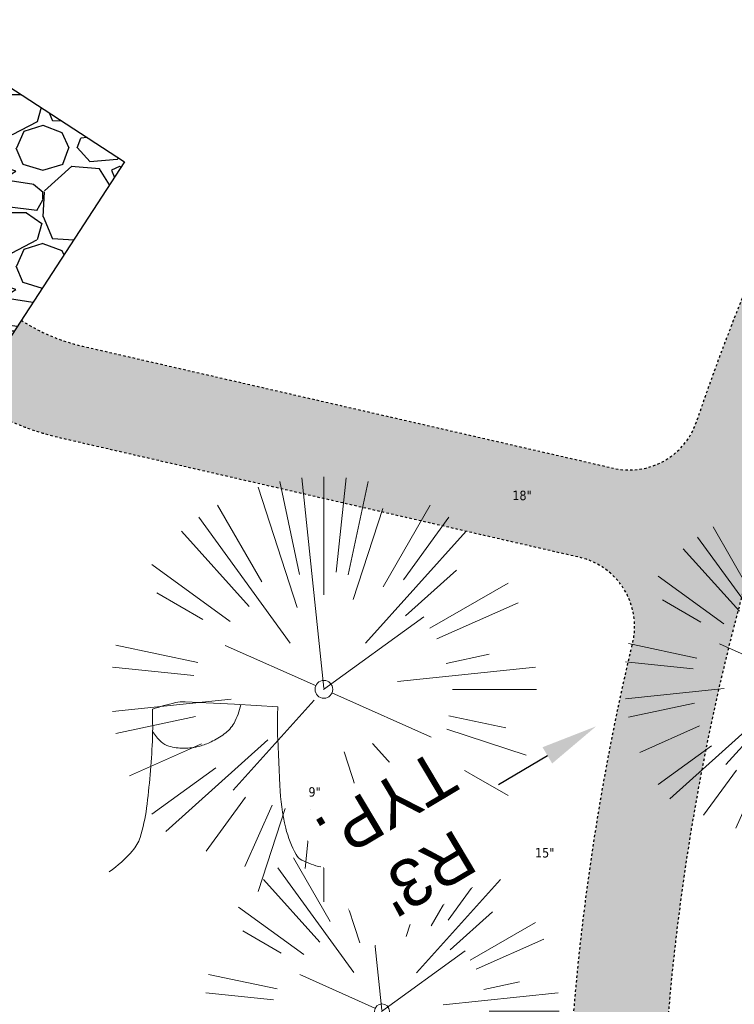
# Model space of a CAD drawing. Header units: feet. Extents: x 1133447 to 1140710, y 647622 to 649877.
# Tile 23 of 84: x 1134410 to 1134440, y 649022 to 649064. Entities that reach past the tile are written whole.
import ezdxf

# ---------------------------------------------------------------- set-up
doc = ezdxf.new("R2010")
doc.units = ezdxf.units.FT
doc.header["$MEASUREMENT"] = 0
doc.linetypes.add('RAD', pattern=[0.13, 0.08, -0.05])
for name, color, linetype in [('C-CAMPSITE-PADS', 6, 'Continuous'), ('C-SWLK-GRVL', 6, 'RAD'), ('C-SWLK-GRVL-PATT', 8, 'Continuous'), ('G-TEXT-ST02', 2, 'Continuous'), ('G-XREF', 7, 'Continuous')]:
    doc.layers.add(name, color=color, linetype=linetype)
doc.layers.add('V-SITE-VEGE', color=8, linetype='Continuous', lineweight=18)
doc.layers.add('V-SITE-VEGE-TEXT', color=8, linetype='Continuous', lineweight=18)
doc.styles.add('Normal', font='arial.ttf', dxfattribs={"height": 0.1})
doc.styles.add('SEI-Dim & Leader', font='tahoma.ttf')
doc.dimstyles.new('Plan', dxfattribs={"dimscale": 20, "dimtxt": 0.1, "dimasz": 0.12, "dimexe": 0.0625, "dimexo": 0.0625, "dimgap": 0.08, "dimtad": 0, "dimdec": 0, "dimzin": 0, "dimdsep": 46, "dimtxsty": 'Normal', "dimcen": 0, "dimclrd": 256, "dimclre": 256, "dimclrt": 256, "dimaunit": 1, "dimadec": 4, "dimazin": 0, "dimtfac": 1, "dimtdec": 0, "dimtofl": 0, "dimtmove": 0, "dimatfit": 3, "dimfxl": 1, "dimtfill": 1, "dimtolj": 1, "dimtzin": 0, "dimlwd": -1, "dimlwe": -1, "dimarcsym": 0})

# ---------------------------------------------------------------- blocks, each defined once
blk = doc.blocks.new('V-SITE-VEGE-Coniferious Tree 2')
at = {"color": 0, "linetype": 'ByBlock'}
for p, q in [((-0.0574950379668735, 0.2703678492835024), (-0.1039851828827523, 0.4890788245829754)), ((-0.0003172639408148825, 0.0025937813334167), (-0.05229705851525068, 0.4972664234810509)), ((-3.601054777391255e-05, 0.2219193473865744), (-3.601054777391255e-05, 0.5000060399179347)), ((0.02890183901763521, 0.2753366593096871), (0.05222503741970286, 0.4972664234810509)), ((0.0571938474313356, 0.2692740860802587), (0.1039131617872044, 0.4890788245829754)), ((-0.06264093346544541, 0.1926377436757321), (-0.1545378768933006, 0.4755369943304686)), ((-0.1460065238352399, 0.2528363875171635), (-0.2500390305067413, 0.4330260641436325)), ((0.06850648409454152, 0.2109817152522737), (0.1382469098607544, 0.425630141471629)), ((0.139142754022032, 0.2410654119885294), (0.2499670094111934, 0.4330260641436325)), ((-0.07913071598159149, 0.1088658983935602), (-0.2939353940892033, 0.4045257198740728)), ((0.1868724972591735, 0.2572635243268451), (0.2938633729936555, 0.4045257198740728)), ((-0.1756943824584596, 0.1950752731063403), (-0.3346129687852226, 0.3715878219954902)), ((0.09777767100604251, 0.108636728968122), (0.3345409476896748, 0.3715878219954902)), ((-0.2201011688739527, 0.1598873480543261), (-0.4045617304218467, 0.2938993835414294)), ((0.1919663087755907, 0.1728666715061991), (0.3115823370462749, 0.2805763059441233)), ((0.2487690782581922, 0.143647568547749), (0.4329900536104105, 0.2500030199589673)), ((-0.2844040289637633, 0.1641894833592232), (-0.393144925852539, 0.2269610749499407)), ((0.2658942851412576, 0.1183972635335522), (0.4567507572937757, 0.2033670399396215)), ((-0.0009318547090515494, -0.0006770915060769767), (0.2349564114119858, 0.1707208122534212)), ((-0.2961437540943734, 0.06292784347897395), (-0.4891148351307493, 0.1039491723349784)), ((-0.01992166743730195, 0.008854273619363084), (-0.2318825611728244, 0.1032199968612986)), ((0.2872695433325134, 0.06106323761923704), (0.3884790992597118, 0.08257391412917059)), ((-0.3060292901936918, 0.03215663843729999), (-0.4973024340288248, 0.05226104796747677)), ((0.173080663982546, 0.01818771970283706), (0.497230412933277, 0.05226104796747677)), ((0.3024988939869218, 0), (0.4999700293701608, 0)), ((-0.2182782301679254, -0.02292736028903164), (-0.4973024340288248, -0.05226104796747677)), ((0.01849546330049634, -0.008260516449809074), (0.2719985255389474, -0.1211160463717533)), ((-0.02300503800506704, -0.02554197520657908), (-0.2137781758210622, -0.2373882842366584)), ((-0.302185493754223, -0.0642195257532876), (-0.4891148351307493, -0.1039491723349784)), ((0.2936342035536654, -0.06241742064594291), (0.4274066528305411, -0.09084484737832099)), ((0.2891445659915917, -0.09395946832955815), (0.4755009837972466, -0.1545018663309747)), ((-0.2881436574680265, -0.1282723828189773), (-0.4568227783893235, -0.2033670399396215)), ((-0.1320480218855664, -0.1188660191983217), (-0.3716238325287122, -0.3345769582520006)), ((0.1143820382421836, -0.1271057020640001), (0.2718110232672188, -0.301920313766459)), ((0.04781873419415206, -0.1473038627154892), (0.1192466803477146, -0.3671294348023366)), ((0.2555295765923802, -0.1475434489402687), (0.4329900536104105, -0.2500030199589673)), ((-0.254528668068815, -0.1848980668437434), (-0.4045617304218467, -0.2938993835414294)), ((0.2253521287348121, -0.2029399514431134), (0.3715518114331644, -0.3345769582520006)), ((-0.1842986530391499, -0.2536176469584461), (-0.2766747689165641, -0.3807650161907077)), ((0.1131111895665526, -0.2541280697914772), (0.2033310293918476, -0.4567867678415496)), ((0.1688618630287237, -0.2324611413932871), (0.2938633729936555, -0.4045257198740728)), ((-0.1213812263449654, -0.2725449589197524), (-0.1855903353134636, -0.4167758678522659)), ((-0.09098502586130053, -0.2799408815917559), (-0.1545378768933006, -0.4755369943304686)), ((-0.02966136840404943, -0.2817638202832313), (-0.04434904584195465, -0.4216092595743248)), ((-3.601054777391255e-05, -0.2817638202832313), (-3.601054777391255e-05, -0.5000060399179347)), ((0.06104806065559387, -0.2873055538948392), (0.1039131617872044, -0.4890788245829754))]:
    blk.add_line(p, q, dxfattribs=at)
blk.add_circle((-3.601054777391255e-05, 0), 0.02083358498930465)
blk = doc.blocks.new('V-SITE-VEGE-Stump')
for points in [[(-0.122905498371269, -0.01429599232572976, 0.05261256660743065), (-0.09863241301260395, 0.007697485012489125, 0.1061947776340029), (-0.09053039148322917, 0.02191696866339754, 0.04486152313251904), (-0.08374707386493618, 0.05273626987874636, 0.02007395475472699), (-0.07764030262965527, 0.1228815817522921, 0.01167487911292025), (-0.07732468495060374, 0.1363966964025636, 0.007866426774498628), (-0.07764030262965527, 0.1564565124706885)], [(-0.07764030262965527, 0.1564565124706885, -0.02766804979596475), (-0.05341885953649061, 0.1633605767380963, -0.0679781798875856), (-0.04316680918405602, 0.1642506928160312), (0.008593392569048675, 0.1616126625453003), (0.05395851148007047, 0.1590945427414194)], [(0.01506844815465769, 0.161253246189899, -0.08286378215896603), (0.008147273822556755, 0.1419669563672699, -0.1113242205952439), (-0.002098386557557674, 0.130555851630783, -0.03931328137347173), (-0.01592715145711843, 0.1222882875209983, -0.04919659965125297), (-0.02797848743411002, 0.1177254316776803, -0.06600187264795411), (-0.0446681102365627, 0.1155126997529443, -0.07018691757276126), (-0.06035359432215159, 0.1177254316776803, -0.1148593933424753), (-0.06850904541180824, 0.1222766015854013, -0.0759377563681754), (-0.07734269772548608, 0.1331671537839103)], [(0.05395851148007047, 0.1590945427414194, 0.004334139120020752), (0.05376627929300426, 0.1369184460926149, 0.00834373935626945), (0.05395851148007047, 0.1253997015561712), (0.05605689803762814, 0.07623641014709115, 0.04625247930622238), (0.06241632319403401, 0.03170819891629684, 0.06962485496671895), (0.07334360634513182, 0.00381048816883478, 0.1497246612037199), (0.07941695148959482, -0.001975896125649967, 0.05852299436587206), (0.09922370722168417, -0.009139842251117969)]]:
    blk.add_lwpolyline(points, format="xyb")
blk = doc.blocks.new('C_XBASE-PACTOLA_02403811')
at = {"layer": 'V-SITE-VEGE'}
for name, p, xscale, yscale, zscale in [('V-SITE-VEGE-Coniferious Tree 2', (1134422.498, 649035.715), 17.99978256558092, 17.99978256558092, 17.99978256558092), ('V-SITE-VEGE-Coniferious Tree 2', (1134442.721, 649036.095), 14.99981880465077, 14.99981880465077, 14.99981880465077), ('V-SITE-VEGE-Stump', (1134418.367, 649028.565), 40.31522404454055, 40.31522404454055, 40.31522404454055), ('V-SITE-VEGE-Coniferious Tree 2', (1134424.956, 649022.09), 14.99981880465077, 14.99981880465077, 14.99981880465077)]:
    blk.add_blockref(name, p, dxfattribs=dict(at, xscale=xscale, yscale=yscale, zscale=zscale))
at = {"layer": 'V-SITE-VEGE-TEXT', "char_height": 0.4, "attachment_point": 7, "style": 'SEI-Dim & Leader'}
for s, insert in [('18"', (1134430.47334375, 649043.715)), ('9"', (1134421.844594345, 649031.1649999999)), ('15"', (1134431.435453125, 649028.59))]:
    blk.add_mtext(s, dxfattribs=dict(at, insert=insert))
blk = doc.blocks.new('C_PBASE-PACTOLA_02403811')
at = {"layer": 'C-CAMPSITE-PADS'}
blk.add_lwpolyline([(1134376.326166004, 649058.7618932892), (1134387.247604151, 649075.5166594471), (1134414.055230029, 649058.0423583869), (1134403.133791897, 649041.2875922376)], close=True, dxfattribs=at)
at = {"layer": 'C-SWLK-GRVL', "flags": 128}
for points in [[(1134515.801917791, 648989.2004602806), (1134528.51809844, 648999.6742896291, -0.4142135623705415), (1134535.556339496, 648998.9937289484), (1134540.042125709, 648993.5475768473, -0.2768597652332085), (1134540.804653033, 648988.4614401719, 0.01548046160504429), (1134527.749382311, 648953.8208523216, -0.124350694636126), (1134521.070339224, 648943.5569414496), (1134506.572578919, 648930.1459899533, 0.03970333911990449), (1134501.197764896, 648924.3178464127), (1134494.136157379, 648915.3233278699, -0.3346006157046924), (1134482.502472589, 648912.2356799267), (1134448.93629179, 648925.8904717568, -0.4109328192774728), (1134443.399896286, 648938.8174027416), (1134444.835329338, 648942.4625679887, 0.2500295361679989), (1134442.677586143, 648961.1639925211, -0.1364820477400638), (1134439.167762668, 648971.2919705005), (1134436.920544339, 649007.3117520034, -0.1651222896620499), (1134453.759212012, 649069.3634849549), (1134474.286828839, 649099.8716937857, -0.494522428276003), (1134521.882953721, 649102.7313442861), (1134533.498860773, 649089.2796134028, 0.04491381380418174), (1134546.38631418, 649076.8146462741, -0.3543479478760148), (1134550.337651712, 649058.3434381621), (1134549.784071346, 649057.2545665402, -0.4060480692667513), (1134546.132100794, 649055.2149796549), (1134537.86765222, 649057.4319270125, -0.02700540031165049), (1134533.661234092, 649058.8076071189)], [(1134409.686654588, 649051.3404520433, 0.08815084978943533), (1134412.262785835, 649050.2457472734), (1134434.755213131, 649045.0747282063, 0.3846655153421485), (1134438.267541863, 649047.0322900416, -0.04413898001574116), (1134445.675238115, 649063.794521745, 0.4649989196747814), (1134444.032547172, 649068.0783218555), (1134441.259830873, 649069.0407992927, -0.07341014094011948), (1134435.044516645, 649072.2818391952), (1134426.116982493, 649078.7531754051)], [(1134396.422136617, 649009.8173778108), (1134429.829783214, 649010.9591222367, 0.403104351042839), (1134432.727291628, 649013.9456274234, -0.05765152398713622), (1134435.567253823, 649037.679906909, 0.4166443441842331), (1134433.321365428, 649041.3000230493), (1134411.366563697, 649046.3474417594, -0.08815083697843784), (1134407.502367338, 649047.9894985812)]]:
    blk.add_lwpolyline(points, format="xyb", dxfattribs=at)
blk = doc.blocks.new('C_PHTCH-PACTOLA_02403811')
at = {"layer": 'C-SWLK-GRVL-PATT'}
h = blk.add_hatch(dxfattribs=at)
h.set_pattern_fill('GRAVEL', color=256, scale=5)
h.set_pattern_definition([(228.012787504, (3.6, 5), (-40.00000000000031, -45.00000000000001), [0.67268, -66.5954402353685]), (184.969740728, (3.15, 4.5), (59.99999999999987, 5.000000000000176), [1.15434, -114.27962380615]), (132.510447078, (2, 4.4), (50.00000000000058, -54.99999999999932), [0.8139400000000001, -80.5801629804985]), (267.273689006, (0.05, 3.15), (5.000000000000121, 100.0000000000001), [1.05119, -104.067790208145]), (292.833654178, (0, 2.1), (-24.99999999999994, 60.00000000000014), [1.030775, -102.0468656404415]), (357.273689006, (0.4, 1.15), (-100.0000000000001, 5.000000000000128), [1.05119, -104.067790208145]), (37.6942404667, (1.45, 1.1), (-64.99999999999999, -49.99999999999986), [1.390145, -137.62424274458]), (72.2553283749, (2.55, 1.95), (35.00000000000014, 110), [1.31244, -129.9316074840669]), (121.429565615, (2.95, 3.2), (-40.0000000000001, 64.99999999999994), [1.05475, -104.420365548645]), (175.236358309, (2.4, 4.1), (54.99999999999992, -5.00000000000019), [1.20416, -59.0038128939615]), (222.397437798, (1.2, 4.2), (-59.99999999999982, -54.99999999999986), [1.55724, -154.1668750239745]), (138.814074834, (5, 3.1), (-35.00000000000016, 30), [0.5315049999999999, -52.61922406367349]), (171.46923439, (4.600000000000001, 3.45), (64.99999999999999, -9.999999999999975), [1.011185, -100.107557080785]), (225, (3.6, 3.6), (-5.551115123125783e-16, -4.999999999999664), [0.707105, -6.3639628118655]), (203.198590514, (3.25, 4.2), (24.99999999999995, 9.999999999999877), [0.38079, -37.6980755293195]), (291.801409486, (2.9, 4.050000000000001), (-4.99999999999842, 15.00000000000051), [0.538515, -26.3873090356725]), (30.96375653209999, (3.1, 3.55), (15.00000000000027, 9.999999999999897), [0.874645, -28.2801144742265]), (161.565051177, (3.85, 4), (10.00000000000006, -4.999999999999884), [0.632455, -15.178933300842]), (16.389540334, (0, 4.050000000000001), (49.99999999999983, 15.00000000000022), [0.886, -87.714225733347]), (70.3461759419, (0.8500000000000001, 4.3), (-20.0000000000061, -55.00000000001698), [0.7433049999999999, -73.58703873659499]), (293.198590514, (3.85, 5), (-9.999999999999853, 24.99999999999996), [0.761575, -37.3172905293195]), (343.610459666, (4.149999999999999, 4.3), (-49.99999999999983, 15.00000000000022), [0.8859999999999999, -87.71422573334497]), (339.44395478, (0, 0.95), (-25.00000000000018, 10.00000000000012), [0.8543999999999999, -41.86561872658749]), (294.775140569, (0.8, 0.65), (-25.00000000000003, 55.00000000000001), [0.71589, -70.87321531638]), (66.8014094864, (3.9, 0), (9.999999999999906, 24.99999999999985), [0.761575, -37.3172905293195]), (17.3540246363, (4.2, 0.7000000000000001), (-64.99999999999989, -19.99999999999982), [0.838155, -82.97711807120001]), (69.44395478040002, (1.45, 0), (-10.00000000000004, -24.99999999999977), [0.4272, -42.29281872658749]), (101.309932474, (3.6, 0), (-4.999999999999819, 20.00000000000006), [0.25495, -25.240147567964]), (165.963756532, (3.55, 0.25), (14.99999999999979, -5.000000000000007), [1.030775, -19.5847531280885]), (186.009005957, (2.55, 0.5), (50.00000000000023, 4.999999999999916), [0.9552499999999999, -94.56961587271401]), (303.690067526, (3.1, 3.1), (-4.999999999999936, 9.999999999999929), [0.7211099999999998, -17.30664637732]), (353.157226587, (3.5, 2.5), (85.00000000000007, -10.00000000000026), [1.25897, -124.6378131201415]), (60.9453959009, (4.75, 2.35), (-19.99999999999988, -34.99999999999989), [0.51478, -50.963370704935]), (90, (5, 2.8), (-4.999999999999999, 5), [0.3, -4.699999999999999]), (120.256437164, (2.45, 0.65), (20.00000000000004, -35.00000000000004), [0.69462, -68.76759994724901]), (48.01278750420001, (2.1, 1.25), (40, 44.99999999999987), [1.34536, -65.92276023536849]), (0, (3, 2.25), (5, 5), [1.3, -3.7]), (325.3048464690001, (4.3, 2.25), (50.0000000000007, -34.99999999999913), [0.7905699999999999, -78.26637150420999]), (254.054604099, (4.95, 1.8), (-5.000000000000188, -20.00000000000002), [0.72801, -35.6725394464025]), (207.645975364, (4.75, 1.1), (-94.99999999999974, -50.00000000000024), [1.185325, -117.347370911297]), (175.42607874, (3.7, 0.55), (-64.99999999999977, 5.000000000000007), [1.253995, -124.1453670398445])])
edge = h.paths.add_edge_path(flags=16)
edge.add_arc((1134548.490387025, 649097.0318955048), 40.99999999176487, 248.796184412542, 254.9838623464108)
edge.add_line((1134537.86765222, 649057.4319270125), (1134546.132100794, 649055.2149796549))
edge.add_arc((1134546.909374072, 649058.112538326), 3.000000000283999, 254.9838623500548, 343.3819296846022)
edge.add_line((1134549.784071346, 649057.2545665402), (1134550.337651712, 649058.3434381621))
edge.add_arc((1134536.966462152, 649065.141326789), 15.00000000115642, 333.0512984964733, 411.0980064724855)
edge.add_arc((1134609.185327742, 649154.6367762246), 100.0000000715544, 220.8114317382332, 231.0980064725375, ccw=False)
edge.add_line((1134533.498860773, 649089.2796134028), (1134521.882953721, 649102.7313442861))
edge.add_arc((1134499.177013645, 649083.1241954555), 30.00000000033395, 40.81143173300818, 146.0651440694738)
edge.add_line((1134474.286828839, 649099.8716937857), (1134453.759212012, 649069.3634849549))
edge.add_arc((1134536.7264947, 649013.5384905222), 100.0000000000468, 146.065144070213, 183.5699678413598)
edge.add_line((1134436.920544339, 649007.3117520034), (1134439.167762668, 648971.2919705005))
edge.add_arc((1134459.128952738, 648972.5373182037), 19.99999999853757, 183.5699678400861, 214.657273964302)
edge.add_arc((1134426.226219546, 648949.7906668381), 19.99999999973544, -21.49407086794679, 34.65727396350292, ccw=False)
edge.add_line((1134444.835329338, 648942.4625679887), (1134443.399896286, 648938.8174027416))
edge.add_arc((1134452.704451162, 648935.1533533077), 9.999999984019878, 158.5059290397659, 247.8634065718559)
edge.add_line((1134448.93629179, 648925.8904717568), (1134482.502472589, 648912.2356799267))
edge.add_arc((1134486.270631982, 648921.4985614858), 9.999999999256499, 247.8634064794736, 321.8644980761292)
edge.add_line((1134494.136157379, 648915.3233278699), (1134501.197764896, 648924.3178464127))
edge.add_arc((1134540.525391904, 648893.4416783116), 50.00000002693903, 132.7699397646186, 141.8644980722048, ccw=False)
edge.add_line((1134506.572578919, 648930.1459899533), (1134521.070339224, 648943.5569414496))
edge.add_arc((1134504.093932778, 648961.9090972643), 24.99999997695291, 312.7699396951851, 341.1234729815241)
edge.add_arc((1135093.567282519, 648760.3570264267), 597.978384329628, 157.575895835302, 161.1234729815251, ccw=False)
edge.add_arc((1134536.182724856, 648990.3687366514), 4.99999999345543, 337.5758958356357, 399.4769718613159)
edge.add_line((1134540.042125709, 648993.5475768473), (1134535.556339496, 648998.9937289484))
edge.add_arc((1134531.696938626, 648995.8148887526), 5.000000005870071, 39.47697174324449, 129.4769716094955)
edge.add_line((1134528.51809844, 648999.6742896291), (1134515.801917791, 648989.2004602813))
edge.add_line((1134515.801917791, 648989.2004602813), (1134511.293630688, 648990.6693089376))
edge.add_line((1134511.293630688, 648990.6693089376), (1134527.518786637, 649004.0333463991))
edge.add_arc((1134525.611482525, 649006.3489869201), 3.000000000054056, 309.4769716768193, 399.4769716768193)
edge.add_line((1134527.927123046, 649008.2562910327), (1134522.621097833, 649014.6982878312))
edge.add_arc((1134511.042895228, 649005.1617672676), 15.00000000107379, 39.47697167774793, 71.57860019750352)
edge.add_line((1134515.782946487, 649019.393138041), (1134513.264941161, 649020.2318115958))
edge.add_line((1134513.264941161, 649020.2318115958), (1134514.528954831, 649024.0268438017))
edge.add_line((1134514.528954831, 649024.0268438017), (1134517.046960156, 649023.188170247))
edge.add_arc((1134511.042895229, 649005.1617672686), 18.99999999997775, 39.47697167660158, 71.57860019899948, ccw=False)
edge.add_line((1134525.708618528, 649017.2413599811), (1134538.525775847, 649001.6801662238))
edge.add_arc((1134542.385176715, 649004.8590064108), 4.999999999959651, 219.4769716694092, 336.078134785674)
edge.add_arc((1135093.567291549, 648760.3570231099), 597.9783939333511, 152.1483058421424, 156.0781347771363, ccw=False)
edge.add_arc((1134560.438019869, 649042.0592120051), 4.999999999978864, 332.1483058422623, 434.9838623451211)
edge.add_line((1134561.733475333, 649046.8884764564), (1134536.831287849, 649053.5685154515))
edge.add_arc((1134548.490387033, 649097.0318955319), 45.00000002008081, 248.7961844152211, 254.9838623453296, ccw=False)
edge.add_line((1134532.214487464, 649055.0784082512), (1134533.661234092, 649058.8076071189))
edge = h.paths.add_edge_path()
edge.add_line((1134601.857481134, 649091.7855040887), (1134597.711378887, 649094.5801124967))
edge.add_arc((1135093.567290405, 648760.3570236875), 597.9783926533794, 146.0187423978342, 150.7800618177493)
edge.add_arc((1134567.17752859, 649055.0383738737), 5.286670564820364, 257.3645220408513, 328.39940210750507, ccw=False)
edge.add_line((1134566.021082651, 649049.8797385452), (1134558.179472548, 649051.9832590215))
edge.add_arc((1134559.47492801, 649056.8125234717), 4.999999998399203, 159.6940240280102, 254.9838623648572, ccw=False)
edge.add_arc((1134536.966462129, 649065.1413267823), 19.00000002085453, 339.6940240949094, 411.0980064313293)
edge.add_arc((1134609.185327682, 649154.6367761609), 95.99999998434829, 220.8114317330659, 231.0980064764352, ccw=False)
edge.add_line((1134536.52631945, 649091.8938999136), (1134524.910412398, 649105.3456307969))
edge.add_arc((1134499.177013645, 649083.1241954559), 33.99999999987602, 40.811431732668, 112.67770225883)
edge.add_arc((1134484.911775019, 649117.2636589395), 3.000000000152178, 228.8203477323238, 292.67770225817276, ccw=False)
edge.add_line((1134482.93650839, 649115.0057125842), (1134470.117493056, 649126.2198732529))
edge.add_line((1134470.117493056, 649126.2198732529), (1134467.483804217, 649123.2092781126))
edge.add_line((1134467.483804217, 649123.2092781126), (1134477.860940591, 649114.1312895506))
edge.add_arc((1134475.88567396, 649111.8733431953), 3.000000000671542, -50.98707642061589, 48.82034771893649, ccw=False)
edge.add_arc((1134499.177013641, 649083.1241954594), 33.99999999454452, 129.0129235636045, 146.0651440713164)
edge.add_line((1134470.968137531, 649102.104693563), (1134450.907684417, 649072.2907849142))
edge.add_arc((1134448.418665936, 649073.9655347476), 3.000000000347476, 250.8568652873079, 326.06514406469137, ccw=False)
edge.add_line((1134447.434878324, 649071.1314278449), (1134442.571547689, 649072.8196084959))
edge.add_arc((1134449.130131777, 649091.713654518), 20.00000000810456, 234.0626253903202, 250.8568652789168, ccw=False)
edge.add_line((1134437.392119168, 649075.5204750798), (1134428.464585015, 649081.9918112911))
edge.add_line((1134428.464585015, 649081.9918112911), (1134426.116982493, 649078.7531754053))
edge.add_line((1134426.116982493, 649078.7531754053), (1134435.044516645, 649072.2818391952))
edge.add_arc((1134449.130131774, 649091.713654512), 24.00000000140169, 234.0626253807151, 250.8568652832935)
edge.add_line((1134441.259830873, 649069.0407992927), (1134444.032547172, 649068.0783218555))
edge.add_arc((1134443.048759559, 649065.2442149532), 3.000000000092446, -28.89664176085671, 70.85686528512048, ccw=False)
edge.add_arc((1134536.726494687, 649013.5384905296), 103.9999999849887, 151.1033582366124, 161.2127055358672)
edge.add_arc((1134435.427379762, 649047.9984573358), 3.000000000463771, 257.0526530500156, 341.21270553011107, ccw=False)
edge.add_line((1134434.755213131, 649045.0747282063), (1134412.262785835, 649050.2457472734))
edge.add_arc((1134414.055230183, 649058.0423582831), 7.999999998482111, 236.9020541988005, 257.0526530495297, ccw=False)
edge.add_line((1134409.686654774, 649051.3404519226), (1134407.502367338, 649047.9894985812))
edge.add_arc((1134414.055230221, 649058.0423582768), 12.00000000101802, 236.9020555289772, 257.0526530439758)
edge.add_line((1134411.366563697, 649046.3474417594), (1134433.321365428, 649041.3000230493))
edge.add_arc((1134432.649198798, 649038.3762939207), 2.999999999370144, -13.422447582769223, 77.05265305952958, ccw=False)
edge.add_arc((1134536.726494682, 649013.5384905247), 103.9999999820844, 166.5775524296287, 179.7756991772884)
edge.add_arc((1134429.727314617, 649013.9573717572), 3.000000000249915, 271.95738677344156, 359.7756991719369, ccw=False)
edge.add_line((1134429.829783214, 649010.9591222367), (1134395.691993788, 649010.0690074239))
edge.add_line((1134395.691993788, 649010.0690074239), (1134406.987773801, 649006.1761351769))
edge.add_line((1134406.987773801, 649006.1761351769), (1134430.013276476, 649006.9630579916))
edge.add_arc((1134430.115745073, 649003.964808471), 3.000000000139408, 3.5699678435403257, 91.95738676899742, ccw=False)
edge.add_line((1134433.109923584, 649004.1516106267), (1134435.175524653, 648971.0429009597))
edge.add_arc((1134459.128952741, 648972.5373182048), 24.00000000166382, 183.5699678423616, 214.6572739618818)
edge.add_arc((1134426.226219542, 648949.7906668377), 16.00000000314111, -21.49407086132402, 34.65727395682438, ccw=False)
edge.add_line((1134441.11350738, 648943.9281877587), (1134439.678074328, 648940.2830225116))
edge.add_arc((1134452.704451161, 648935.1533533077), 13.9999999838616, 158.5059290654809, 247.8634065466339)
edge.add_line((1134447.429028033, 648922.1853191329), (1134456.136823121, 648918.642970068))
edge.add_arc((1134455.006375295, 648915.8641055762), 3.000000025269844, -18.388473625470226, 67.86340650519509, ccw=False)
edge.add_arc((1134475.883044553, 648908.9240263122), 19.00000041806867, 161.6115263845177, 190.4898903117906)
edge.add_line((1134457.200590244, 648905.4648476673), (1134457.839190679, 648902.0158719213))
edge.add_line((1134457.839190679, 648902.0158719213), (1134461.772338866, 648902.7441200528))
edge.add_line((1134461.772338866, 648902.7441200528), (1134461.133738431, 648906.1930957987))
edge.add_arc((1134475.883044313, 648908.9240263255), 15.00000018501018, 164.7466039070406, 190.4898904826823, ccw=False)
edge.add_arc((1134464.305783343, 648912.081087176), 2.999999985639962, 67.8634065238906, 164.7466039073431, ccw=False)
edge.add_line((1134465.436231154, 648914.8599516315), (1134480.995208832, 648908.5305273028))
edge.add_arc((1134486.270631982, 648921.498561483), 13.9999999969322, 247.8634064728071, 321.8644980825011)
edge.add_line((1134497.282367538, 648912.8532344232), (1134504.343975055, 648921.8477529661))
edge.add_arc((1134540.525391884, 648893.4416783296), 45.99999999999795, 132.7699397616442, 141.8644980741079, ccw=False)
edge.add_line((1134509.288803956, 648927.2096450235), (1134525.152399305, 648941.8840432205))
edge.add_arc((1134504.780711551, 648963.9066302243), 30.00000000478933, 312.7699396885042, 322.9315985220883)
edge.add_arc((1134531.909871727, 648943.412517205), 4.000000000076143, 42.76993976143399, 142.9315985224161, ccw=False)
edge.add_line((1134534.846216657, 648946.1287422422), (1134542.540399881, 648937.811030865))
edge.add_arc((1134539.604054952, 648935.0948058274), 3.999999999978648, -47.2300602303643, 42.7699397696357, ccw=False)
edge.add_line((1134542.320279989, 648932.1584608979), (1134526.38641549, 648916.9091733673))
edge.add_line((1134526.38641549, 648916.9091733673), (1134521.286832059, 648900.3121323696))
edge.add_line((1134521.286832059, 648900.3121323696), (1134542.10752488, 648887.8942024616))
edge.add_line((1134542.10752488, 648887.8942024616), (1134549.894702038, 648886.1185365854))
edge.add_line((1134549.894702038, 648886.1185365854), (1134551.221944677, 648891.6030739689))
edge.add_arc((1134959.072848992, 648795.1471716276), 419.1015404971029, 164.2193477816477, 166.6941415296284, ccw=False)
edge.add_arc((1134590.557581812, 649043.6190399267), 138.9217900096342, 253.02220341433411, 255.4969971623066, ccw=False)
edge.add_arc((1134576.143964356, 648903.9869904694), 27.0124622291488, 163.0222034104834, 165.4969971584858, ccw=False)
edge.add_arc((1134569.636619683, 648986.5937934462), 77.17846351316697, 253.02220341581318, 255.49699716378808, ccw=False)
edge.add_arc((1134629.291471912, 648891.5182768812), 84.89630986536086, 163.0222034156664, 165.4969971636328, ccw=False)
edge.add_arc((1134528.955099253, 648842.3151432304), 76.4283760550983, 73.0222034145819, 75.49699716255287, ccw=False)
edge.add_arc((1134577.236120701, 648907.9216800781), 27.02287450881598, 161.4316114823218, 163.9064052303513, ccw=False)
edge.add_arc((1134516.829655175, 648782.0317656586), 138.9217900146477, 73.02220341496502, 75.49699716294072, ccw=False)
edge.add_arc((1134538.177323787, 648920.4382053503), 20.00000000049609, 343.9213237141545, 402.7699397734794)
edge.add_line((1134552.859048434, 648934.0193305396), (1134533.44635728, 648955.0052048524))
edge.add_arc((1135093.567288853, 648760.3570244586), 592.9783909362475, 146.0187423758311, 160.8370987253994, ccw=False)
h.paths.add_polyline_path([(1134532.503592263, 648914.2486780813), (1134529.531, 648901.903), (1134537.526000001, 648900.0259999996), (1134540.366, 648911.821), (1134540.991, 648911.66), (1134541.145, 648912.168)], flags=16)
h = blk.add_hatch(dxfattribs=at)
h.set_pattern_fill('GRAVEL', color=256, scale=5)
h.set_pattern_definition([(228.012787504, (14.17135873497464, 8.610460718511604), (-40.00000000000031, -45.00000000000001), [0.67268, -66.5954402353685]), (184.969740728, (13.72135873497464, 8.110460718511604), (59.99999999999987, 5.000000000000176), [1.15434, -114.27962380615]), (132.510447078, (12.57135873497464, 8.010460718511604), (50.00000000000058, -54.99999999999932), [0.8139400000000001, -80.5801629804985]), (267.273689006, (10.62135873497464, 6.760460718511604), (5.000000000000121, 100.0000000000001), [1.05119, -104.067790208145]), (292.833654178, (10.57135873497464, 5.710460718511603), (-24.99999999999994, 60.00000000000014), [1.030775, -102.0468656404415]), (357.273689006, (10.97135873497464, 4.760460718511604), (-100.0000000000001, 5.000000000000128), [1.05119, -104.067790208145]), (37.6942404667, (12.02135873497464, 4.710460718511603), (-64.99999999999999, -49.99999999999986), [1.390145, -137.62424274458]), (72.2553283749, (13.12135873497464, 5.560460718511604), (35.00000000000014, 110), [1.31244, -129.9316074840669]), (121.429565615, (13.52135873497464, 6.810460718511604), (-40.0000000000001, 64.99999999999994), [1.05475, -104.420365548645]), (175.236358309, (12.97135873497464, 7.710460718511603), (54.99999999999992, -5.00000000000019), [1.20416, -59.0038128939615]), (222.397437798, (11.77135873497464, 7.810460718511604), (-59.99999999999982, -54.99999999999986), [1.55724, -154.1668750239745]), (138.814074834, (15.57135873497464, 6.710460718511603), (-35.00000000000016, 30), [0.5315049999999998, -52.61922406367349]), (171.46923439, (15.17135873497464, 7.060460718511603), (64.99999999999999, -9.999999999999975), [1.011185, -100.107557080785]), (225, (14.17135873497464, 7.210460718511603), (-5.551115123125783e-16, -4.999999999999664), [0.707105, -6.3639628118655]), (203.198590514, (13.82135873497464, 7.810460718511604), (24.99999999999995, 9.999999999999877), [0.38079, -37.6980755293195]), (291.801409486, (13.47135873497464, 7.660460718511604), (-4.99999999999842, 15.00000000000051), [0.538515, -26.3873090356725]), (30.96375653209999, (13.67135873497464, 7.160460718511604), (15.00000000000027, 9.999999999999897), [0.874645, -28.2801144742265]), (161.565051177, (14.42135873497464, 7.610460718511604), (10.00000000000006, -4.999999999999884), [0.6324549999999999, -15.178933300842]), (16.389540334, (10.57135873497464, 7.660460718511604), (49.99999999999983, 15.00000000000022), [0.886, -87.714225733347]), (70.3461759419, (11.42135873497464, 7.910460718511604), (-20.0000000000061, -55.00000000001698), [0.7433049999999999, -73.58703873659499]), (293.198590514, (14.42135873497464, 8.610460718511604), (-9.999999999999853, 24.99999999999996), [0.761575, -37.3172905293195]), (343.610459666, (14.72135873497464, 7.910460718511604), (-49.99999999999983, 15.00000000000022), [0.8859999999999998, -87.71422573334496]), (339.44395478, (10.57135873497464, 4.560460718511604), (-25.00000000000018, 10.00000000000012), [0.8543999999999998, -41.86561872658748]), (294.775140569, (11.37135873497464, 4.260460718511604), (-25.00000000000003, 55.00000000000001), [0.71589, -70.87321531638]), (66.8014094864, (14.47135873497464, 3.610460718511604), (9.999999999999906, 24.99999999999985), [0.761575, -37.3172905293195]), (17.3540246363, (14.77135873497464, 4.310460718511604), (-64.99999999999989, -19.99999999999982), [0.838155, -82.97711807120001]), (69.44395478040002, (12.02135873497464, 3.610460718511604), (-10.00000000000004, -24.99999999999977), [0.4271999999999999, -42.29281872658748]), (101.309932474, (14.17135873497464, 3.610460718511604), (-4.999999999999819, 20.00000000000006), [0.25495, -25.240147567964]), (165.963756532, (14.12135873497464, 3.860460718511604), (14.99999999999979, -5.000000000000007), [1.030775, -19.5847531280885]), (186.009005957, (13.12135873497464, 4.110460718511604), (50.00000000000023, 4.999999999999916), [0.9552499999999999, -94.56961587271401]), (303.690067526, (13.67135873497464, 6.710460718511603), (-4.999999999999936, 9.999999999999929), [0.7211099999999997, -17.30664637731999]), (353.157226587, (14.07135873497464, 6.110460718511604), (85.00000000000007, -10.00000000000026), [1.25897, -124.6378131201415]), (60.9453959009, (15.32135873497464, 5.960460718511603), (-19.99999999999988, -34.99999999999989), [0.51478, -50.963370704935]), (90, (15.57135873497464, 6.410460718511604), (-4.999999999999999, 5), [0.3, -4.699999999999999]), (120.256437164, (13.02135873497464, 4.260460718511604), (20.00000000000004, -35.00000000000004), [0.69462, -68.76759994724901]), (48.01278750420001, (12.67135873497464, 4.860460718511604), (40, 44.99999999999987), [1.34536, -65.92276023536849]), (0, (13.57135873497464, 5.860460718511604), (5, 5), [1.3, -3.7]), (325.3048464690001, (14.87135873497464, 5.860460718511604), (50.0000000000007, -34.99999999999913), [0.7905699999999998, -78.26637150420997]), (254.054604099, (15.52135873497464, 5.410460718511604), (-5.000000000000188, -20.00000000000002), [0.72801, -35.6725394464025]), (207.645975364, (15.32135873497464, 4.710460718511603), (-94.99999999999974, -50.00000000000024), [1.185325, -117.347370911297]), (175.42607874, (14.27135873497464, 4.160460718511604), (-64.99999999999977, 5.000000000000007), [1.253995, -124.1453670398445])])
h.paths.add_polyline_path([(1134414.055230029, 649058.0423583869), (1134403.133791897, 649041.2875922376), (1134376.326166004, 649058.7618932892), (1134387.247604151, 649075.5166594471)])
blk = doc.blocks.new('*D468')
at = {"layer": 'Defpoints', "color": 0, "transparency": 16777216}
for p in [(1134434.017634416, 649034.1489957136), (1134431.44045931, 649032.6133627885)]:
    blk.add_point(p, dxfattribs=at)
at = {"layer": 'G-TEXT-ST02', "transparency": 16777216}
blk.add_line((1134429.894154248, 649031.6919830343), (1134431.955894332, 649032.9204893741), dxfattribs=at)
blk.add_solid([(1134431.751143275, 649033.2641127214), (1134432.160645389, 649032.5768660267), (1134434.017634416, 649034.1489957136)], dxfattribs=at)
at = {"layer": 'G-TEXT-ST02', "transparency": 16777216, "insert": (1134425.984676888, 649029.3624858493), "char_height": 2, "attachment_point": 5, "rotation": 210.78897962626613, "style": 'Normal', "bg_fill": 3, "box_fill_scale": 1.25, "bg_fill_color": 256, "bg_fill_true_color": 13158600, "bg_fill_transparency": 0}
blk.add_mtext("\\A1;R3' \\PTYP.", dxfattribs=at)

msp = doc.modelspace()

# ---------------------------------------------------------------- block references
at = {"layer": 'G-XREF'}
msp.add_blockref('C_XBASE-PACTOLA_02403811', (0, 0), dxfattribs=at)

# ---------------------------------------------------------------- next in the draw order: block references
for name in ['C_PBASE-PACTOLA_02403811', 'C_PHTCH-PACTOLA_02403811']:
    msp.add_blockref(name, (0, 0), dxfattribs=at)

# ---------------------------------------------------------------- next in the draw order: dimensions: what is measured, and where the dimension line sits
at = {"layer": 'G-TEXT-ST02'}
dim = msp.add_radius_dim(center=(1134431.44045931, 649032.6133627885), mpoint=(1134434.017634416, 649034.1489957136), text='<> \\PTYP.', dimstyle='Plan', override={"dimpost": "'"}, dxfattribs=at)
dim.commit()
dim.dimension.update_dxf_attribs({"geometry": '*D468', "text_midpoint": (1134425.984676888, 649029.3624858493), "dimtype": 164})

doc.saveas('drawing.dxf')
